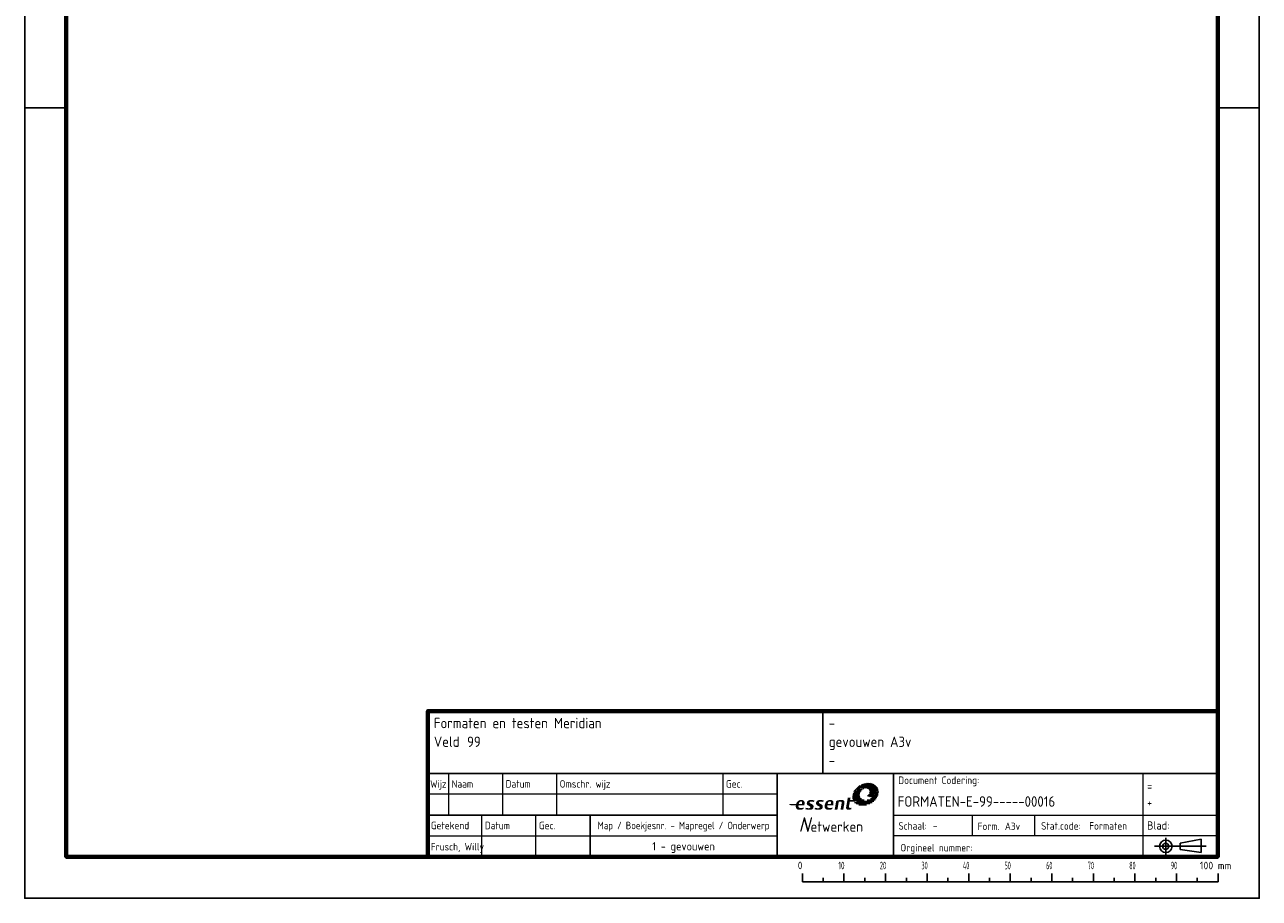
# Paper-space layout 'A3v' of a CAD drawing. Extents: x 0 to 297, y 0 to 420.
# Tile 1 of 2: x 0 to 297, y 0 to 210. Entities that reach past the tile are written whole.
import ezdxf
from ezdxf.enums import TextEntityAlignment as Align

# ---------------------------------------------------------------- set-up
doc = ezdxf.new("R2010")
doc.units = 0
doc.header["$LTSCALE"] = 3
doc.layers.get('0').update_dxf_attribs({"linetype": 'CONTINUOUS', "lineweight": 18})
doc.layers.add('IBZ_Kader', color=7, linetype='CONTINUOUS', lineweight=18)
doc.layers.add('IBZ_Viewport', color=7, linetype='CONTINUOUS', lineweight=18, plot=False)
doc.styles.add('Essent', font='isocpEssent.shx')
doc.styles.add('ISO', font='isocpEssent.shx')

# ---------------------------------------------------------------- blocks, each defined once
blk = doc.blocks.new('A3v')
at = {"layer": 'IBZ_Kader', "color": 7, "lineweight": 25}
for p, q in [((10, 190), (0, 190)), ((287, 190), (297, 190))]:
    blk.add_line(p, q, dxfattribs=at)
at = {"layer": 'IBZ_Kader', "color": 7, "linetype": 'Continuous', "lineweight": 25}
for p, q in [((187.09, 3.94), (187.09, 5.94)), ((187.09, 3.94), (187.09, 5.94)), ((187.09, 3.94), (287.09, 3.94)), ((192.09, 3.94), (192.09, 4.94)), ((192.09, 3.94), (192.09, 4.94)), ((197.09, 3.94), (197.09, 5.94)), ((202.09, 3.94), (202.09, 4.94)), ((207.09, 3.94), (207.09, 5.94)), ((212.09, 3.94), (212.09, 4.94)), ((217.09, 3.94), (217.09, 5.94)), ((222.09, 3.94), (222.09, 4.94)), ((227.09, 3.94), (227.09, 5.94)), ((232.09, 3.94), (232.09, 4.94)), ((237.09, 3.94), (237.09, 5.94)), ((242.09, 3.94), (242.09, 4.94)), ((247.09, 3.94), (247.09, 5.94)), ((252.09, 3.94), (252.09, 4.94)), ((257.09, 3.94), (257.09, 5.94)), ((262.09, 3.94), (262.09, 4.94)), ((267.09, 3.94), (267.09, 5.94)), ((272.09, 3.94), (272.09, 4.94)), ((277.09, 3.94), (277.09, 5.94)), ((282.09, 3.94), (282.09, 4.94)), ((287.09, 3.94), (287.09, 5.94))]:
    blk.add_line(p, q, dxfattribs=at)
at = {"layer": 'IBZ_Kader', "color": 7, "lineweight": 25}
blk.add_lwpolyline([(0, 420), (0, 0), (297, 0), (297, 420)], close=True, dxfattribs=at)
at = {"layer": 'IBZ_Kader', "color": 7, "linetype": 'Continuous', "lineweight": 70}
blk.add_lwpolyline([(10, 400), (287, 400), (287, 45), (97, 45), (97, 10), (10, 10)], close=True, dxfattribs=at)
at = {"layer": 'IBZ_Viewport'}
blk.add_lwpolyline([(10, 10), (10, 400), (287, 400), (287, 45), (97, 45), (97, 10)], close=True, dxfattribs=at)
at = {"layer": 'IBZ_Kader', "color": 7, "lineweight": 18, "style": 'ISO'}
blk.add_text('0', height=1.8, dxfattribs=at).set_placement((187.08, 6.99), align=Align.RIGHT)
at = {"layer": 'IBZ_Kader', "color": 7, "linetype": 'Continuous', "lineweight": 18, "style": 'ISO'}
for s, width, p, p2 in [('10', 0.800458, (195.72, 6.98), (197.23, 6.98)), ('20', 0.672465, (205.72, 6.98), (207.23, 6.98)), ('30', 0.672465, (215.72, 6.98), (217.23, 6.98)), ('40', 0.622682, (225.72, 6.98), (227.23, 6.98)), ('50', 0.672465, (235.72, 6.98), (237.23, 6.98)), ('60', 0.672465, (245.72, 6.98), (247.23, 6.98)), ('70', 0.672465, (255.72, 6.98), (257.23, 6.98)), ('80', 0.672465, (265.72, 6.98), (267.23, 6.98)), ('90', 0.670592, (275.72, 6.98), (277.23, 6.98)), ('100 mm', 1.054738, (282.69, 6.98), (290.26, 6.98))]:
    blk.add_text(s, height=1.8, dxfattribs=dict(at, width=width)).set_placement(p, p2, align=Align.FIT)
blk.add_attdef('PLOTDATUM', (152.4, 401.34), '', height=2, dxfattribs=at)
blk = doc.blocks.new('OH')
at = {"layer": 'IBZ_Kader'}
h = blk.add_hatch(dxfattribs=at)
h.set_pattern_fill('ANSI31', color=130, scale=2.45035, angle=315, style=0)
h.set_pattern_definition([(0, (-92.34487, 14.47767), (1e-16, 0.306294), [])])
h.paths.add_polyline_path([(-85.92, 12.35), (-85.81, 12.33), (-85.69, 12.32), (-85.57, 12.31), (-85.45, 12.31), (-85.34, 12.31), (-85.23, 12.32), (-85.12, 12.33), (-85.01, 12.34), (-84.9, 12.35), (-84.79, 12.37), (-84.68, 12.39), (-84.58, 12.42), (-84.47, 12.44), (-84.36, 12.47), (-84.26, 12.51), (-84.15, 12.54), (-84.05, 12.58), (-83.95, 12.62), (-83.85, 12.66), (-83.74, 12.71), (-83.65, 12.76), (-83.55, 12.81), (-83.45, 12.86), (-83.36, 12.92), (-83.26, 12.98), (-83.17, 13.04), (-83.08, 13.1), (-83, 13.16), (-82.91, 13.23), (-82.83, 13.3), (-82.74, 13.37), (-82.66, 13.44), (-82.59, 13.51), (-82.51, 13.59), (-82.44, 13.67), (-82.37, 13.75), (-82.3, 13.83), (-82.24, 13.91), (-82.17, 13.99), (-82.11, 14.08), (-82.06, 14.16), (-82, 14.25), (-81.95, 14.34), (-81.9, 14.43), (-81.86, 14.52), (-81.82, 14.62), (-81.78, 14.71), (-81.75, 14.8), (-81.72, 14.9), (-81.69, 15), (-81.65, 15.18), (-81.64, 15.34), (-81.66, 15.47), (-81.7, 15.58), (-81.75, 15.67), (-81.81, 15.74), (-81.87, 15.79), (-81.94, 15.82), (-82, 15.85), (-82.05, 15.86), (-82.08, 15.87), (-82.09, 15.87), (-82.14, 15.74), (-82.18, 15.61), (-82.24, 15.49), (-82.29, 15.37), (-82.35, 15.26), (-82.4, 15.15), (-82.47, 15.04), (-82.53, 14.94), (-82.6, 14.84), (-82.66, 14.75), (-82.74, 14.66), (-82.81, 14.57), (-82.88, 14.49), (-82.96, 14.41), (-83.03, 14.33), (-83.11, 14.26), (-83.2, 14.19), (-83.29, 14.12), (-83.39, 14.05), (-83.49, 13.99), (-83.59, 13.93), (-83.69, 13.88), (-83.8, 13.83), (-83.91, 13.79), (-84.02, 13.75), (-84.13, 13.71), (-84.25, 13.69), (-84.36, 13.66), (-84.48, 13.65), (-84.6, 13.64), (-84.71, 13.64), (-84.84, 13.64), (-84.95, 13.65), (-85.07, 13.67), (-85.18, 13.69), (-85.28, 13.72), (-85.38, 13.76), (-85.48, 13.8), (-85.56, 13.85), (-85.65, 13.91), (-85.73, 13.97), (-85.8, 14.03), (-85.86, 14.1), (-85.92, 14.17), (-85.97, 14.25), (-86.02, 14.33), (-86.06, 14.42), (-86.09, 14.51), (-86.11, 14.6), (-86.13, 14.7), (-86.14, 14.8), (-86.14, 14.9), (-86.13, 15.01), (-86.12, 15.11), (-86.09, 15.22), (-86.06, 15.33), (-86.02, 15.43), (-85.97, 15.54), (-85.92, 15.64), (-85.86, 15.74), (-85.79, 15.83), (-85.72, 15.92), (-85.64, 16.01), (-85.56, 16.1), (-85.47, 16.18), (-85.38, 16.26), (-85.28, 16.33), (-85.18, 16.4), (-85.08, 16.47), (-85.16, 16.46), (-85.26, 16.45), (-85.35, 16.44), (-85.45, 16.42), (-85.55, 16.41), (-85.66, 16.39), (-85.77, 16.37), (-85.87, 16.35), (-85.98, 16.32), (-86.09, 16.29), (-86.21, 16.26), (-86.32, 16.23), (-86.43, 16.19), (-86.54, 16.15), (-86.64, 16.11), (-86.75, 16.07), (-86.85, 16.02), (-86.95, 15.96), (-87.05, 15.91), (-87.15, 15.84), (-87.24, 15.78), (-87.32, 15.71), (-87.4, 15.64), (-87.48, 15.56), (-87.55, 15.48), (-87.61, 15.39), (-87.66, 15.3), (-87.71, 15.21), (-87.75, 15.1), (-87.79, 15), (-87.81, 14.89), (-87.83, 14.78), (-87.85, 14.68), (-87.86, 14.57), (-87.87, 14.47), (-87.87, 14.37), (-87.87, 14.27), (-87.86, 14.17), (-87.85, 14.07), (-87.83, 13.98), (-87.81, 13.88), (-87.78, 13.79), (-87.75, 13.7), (-87.72, 13.62), (-87.7, 13.58), (-86.77, 13.58), (-86.79, 13.45), (-86.86, 13.4), (-86.95, 13.35), (-87.05, 13.31), (-87.17, 13.28), (-87.3, 13.26), (-87.45, 13.24), (-87.5, 13.24), (-87.48, 13.21), (-87.43, 13.14), (-87.36, 13.07), (-87.3, 13), (-87.23, 12.93), (-87.16, 12.87), (-87.08, 12.81), (-87, 12.75), (-86.92, 12.7), (-86.83, 12.65), (-86.74, 12.6), (-86.65, 12.55), (-86.55, 12.51), (-86.46, 12.48), (-86.35, 12.44), (-86.25, 12.41), (-86.14, 12.39), (-86.03, 12.36)])
h = blk.add_hatch(dxfattribs=at)
h.set_pattern_fill('ANSI31', color=142, scale=1.905828, style=0)
h.set_pattern_definition([(45, (-92.34487, 14.47767), (-0.168453, 0.168453), [])])
h.paths.add_polyline_path([(-83.79, 17.67), (-83.91, 17.67), (-84.03, 17.68), (-84.14, 17.67), (-84.25, 17.67), (-84.36, 17.66), (-84.47, 17.65), (-84.58, 17.63), (-84.68, 17.62), (-84.79, 17.6), (-84.9, 17.57), (-85.01, 17.54), (-85.11, 17.52), (-85.22, 17.48), (-85.32, 17.45), (-85.43, 17.41), (-85.53, 17.37), (-85.63, 17.33), (-85.73, 17.28), (-85.83, 17.23), (-85.93, 17.18), (-86.02, 17.13), (-86.12, 17.07), (-86.21, 17.01), (-86.3, 16.95), (-86.39, 16.89), (-86.48, 16.83), (-86.57, 16.76), (-86.65, 16.69), (-86.73, 16.62), (-86.81, 16.55), (-86.89, 16.48), (-86.96, 16.4), (-87.04, 16.33), (-87.11, 16.25), (-87.17, 16.17), (-87.24, 16.08), (-87.3, 16), (-87.36, 15.92), (-87.42, 15.83), (-87.47, 15.74), (-87.52, 15.65), (-87.57, 15.56), (-87.61, 15.47), (-87.66, 15.38), (-87.69, 15.29), (-87.73, 15.19), (-87.76, 15.1), (-87.79, 15), (-87.75, 15.1), (-87.71, 15.21), (-87.66, 15.3), (-87.61, 15.39), (-87.55, 15.48), (-87.48, 15.56), (-87.4, 15.64), (-87.32, 15.71), (-87.24, 15.78), (-87.15, 15.84), (-87.05, 15.91), (-86.95, 15.96), (-86.85, 16.02), (-86.75, 16.07), (-86.64, 16.11), (-86.54, 16.15), (-86.43, 16.19), (-86.32, 16.23), (-86.21, 16.26), (-86.09, 16.29), (-85.98, 16.32), (-85.87, 16.35), (-85.77, 16.37), (-85.66, 16.39), (-85.55, 16.41), (-85.45, 16.42), (-85.35, 16.44), (-85.26, 16.45), (-85.16, 16.46), (-85.08, 16.47), (-85, 16.47), (-84.92, 16.47), (-84.84, 16.47), (-84.77, 16.47), (-84.69, 16.46), (-84.61, 16.45), (-84.53, 16.44), (-84.46, 16.42), (-84.38, 16.41), (-84.31, 16.38), (-84.24, 16.36), (-84.17, 16.33), (-84.11, 16.3), (-84.05, 16.26), (-83.99, 16.22), (-83.94, 16.18), (-83.9, 16.13), (-83.85, 16.08), (-83.82, 16.03), (-83.79, 15.97), (-83.76, 15.9), (-83.75, 15.84), (-83.74, 15.77), (-83.73, 15.69), (-83.74, 15.61), (-83.75, 15.53), (-83.77, 15.44), (-83.8, 15.35), (-83.84, 15.25), (-83.89, 15.15), (-83.95, 15.04), (-84.02, 14.93), (-84.1, 14.81), (-84.19, 14.69), (-84.29, 14.57), (-84.28, 14.56), (-84.23, 14.54), (-84.16, 14.51), (-84.06, 14.48), (-83.93, 14.44), (-83.79, 14.4), (-83.64, 14.36), (-83.47, 14.32), (-83.3, 14.29), (-83.11, 14.26), (-83.03, 14.33), (-82.96, 14.41), (-82.88, 14.49), (-82.81, 14.57), (-82.74, 14.66), (-82.66, 14.75), (-82.6, 14.84), (-82.53, 14.94), (-82.47, 15.04), (-82.4, 15.15), (-82.35, 15.26), (-82.29, 15.37), (-82.24, 15.49), (-82.18, 15.61), (-82.14, 15.74), (-82.09, 15.87), (-82.05, 15.86), (-82, 15.85), (-81.94, 15.82), (-81.87, 15.79), (-81.81, 15.74), (-81.75, 15.67), (-81.7, 15.58), (-81.66, 15.47), (-81.64, 15.34), (-81.65, 15.18), (-81.69, 15), (-81.66, 15.1), (-81.64, 15.21), (-81.63, 15.32), (-81.61, 15.42), (-81.61, 15.52), (-81.61, 15.62), (-81.61, 15.72), (-81.62, 15.82), (-81.63, 15.92), (-81.65, 16.02), (-81.67, 16.11), (-81.69, 16.2), (-81.72, 16.29), (-81.76, 16.38), (-81.8, 16.46), (-81.84, 16.55), (-81.89, 16.63), (-81.94, 16.71), (-81.99, 16.78), (-82.05, 16.85), (-82.11, 16.93), (-82.18, 16.99), (-82.25, 17.06), (-82.32, 17.12), (-82.4, 17.18), (-82.48, 17.24), (-82.56, 17.29), (-82.64, 17.34), (-82.73, 17.39), (-82.83, 17.43), (-82.92, 17.47), (-83.02, 17.51), (-83.12, 17.55), (-83.23, 17.58), (-83.33, 17.6), (-83.44, 17.62), (-83.55, 17.64), (-83.67, 17.66)])
at = {"layer": 'IBZ_Kader', "lineweight": 18}
h = blk.add_hatch(color=7, dxfattribs=at)
h.paths.add_polyline_path([(-99.47, 12.34), (-99.43, 12.51), (-99.41, 12.66), (-99.39, 12.8), (-99.39, 12.91), (-99.39, 13.01), (-99.42, 13.14), (-99.46, 13.25), (-99.52, 13.35), (-99.59, 13.44), (-99.68, 13.5), (-99.78, 13.56), (-99.9, 13.6), (-100.03, 13.62), (-100.18, 13.63), (-100.3, 13.62), (-100.42, 13.61), (-100.54, 13.58), (-100.64, 13.54), (-100.75, 13.5), (-100.84, 13.44), (-100.94, 13.38), (-101.02, 13.31), (-101.1, 13.22), (-101.18, 13.13), (-101.24, 13.04), (-101.3, 12.93), (-101.36, 12.82), (-101.4, 12.69), (-103.07, 12.69), (-103.09, 12.56), (-103.03, 12.5), (-102.94, 12.45), (-102.83, 12.41), (-102.7, 12.38), (-102.55, 12.36), (-102.37, 12.34), (-102.18, 12.34), (-102.07, 12.34), (-101.92, 12.34), (-101.76, 12.34), (-101.6, 12.34), (-101.48, 12.34), (-101.5, 12.21), (-101.5, 12.08), (-101.49, 11.97), (-101.47, 11.86), (-101.44, 11.76), (-101.4, 11.67), (-101.35, 11.59), (-101.29, 11.52), (-101.22, 11.46), (-101.14, 11.4), (-101.04, 11.36), (-100.94, 11.33), (-100.83, 11.3), (-100.71, 11.29), (-100.57, 11.28), (-100.43, 11.29), (-100.29, 11.3), (-100.17, 11.32), (-100.05, 11.34), (-99.93, 11.38), (-99.8, 11.42), (-99.67, 11.46), (-99.61, 11.79), (-99.81, 11.74), (-99.98, 11.72), (-100.12, 11.7), (-100.25, 11.7), (-100.39, 11.7), (-100.52, 11.72), (-100.62, 11.75), (-100.71, 11.79), (-100.78, 11.84), (-100.83, 11.91), (-100.86, 12), (-100.87, 12.09), (-100.87, 12.21), (-100.85, 12.34)])
h.paths.add_polyline_path([(-100.25, 13.29), (-100.13, 13.27), (-100.04, 13.23), (-99.99, 13.15), (-99.97, 13.04), (-99.97, 12.89), (-100.01, 12.69), (-100.79, 12.69), (-100.75, 12.85), (-100.69, 12.99), (-100.63, 13.1), (-100.55, 13.18), (-100.46, 13.24), (-100.36, 13.27)], flags=16)
for points in [[(-97.12, 13.16), (-97.27, 13.2), (-97.43, 13.24), (-97.59, 13.26), (-97.74, 13.27), (-97.92, 13.25), (-98.05, 13.2), (-98.13, 13.12), (-98.17, 13.02), (-98.15, 12.93), (-98.08, 12.85), (-97.93, 12.77), (-97.62, 12.61), (-97.49, 12.54), (-97.38, 12.45), (-97.31, 12.36), (-97.26, 12.25), (-97.24, 12.13), (-97.24, 12), (-97.26, 11.9), (-97.28, 11.8), (-97.31, 11.71), (-97.35, 11.63), (-97.4, 11.56), (-97.46, 11.5), (-97.54, 11.44), (-97.63, 11.39), (-97.73, 11.35), (-97.85, 11.32), (-97.98, 11.3), (-98.13, 11.28), (-98.3, 11.28), (-98.42, 11.28), (-98.55, 11.29), (-98.68, 11.31), (-98.83, 11.33), (-99, 11.37), (-99.18, 11.41), (-99.11, 11.76), (-98.94, 11.72), (-98.79, 11.69), (-98.65, 11.66), (-98.52, 11.65), (-98.39, 11.64), (-98.2, 11.66), (-98.08, 11.7), (-98, 11.78), (-97.97, 11.89), (-97.97, 11.96), (-98.02, 12.04), (-98.12, 12.11), (-98.45, 12.28), (-98.59, 12.36), (-98.7, 12.45), (-98.78, 12.56), (-98.83, 12.67), (-98.85, 12.8), (-98.84, 12.93), (-98.83, 13.04), (-98.79, 13.14), (-98.75, 13.23), (-98.69, 13.31), (-98.62, 13.38), (-98.53, 13.44), (-98.44, 13.5), (-98.33, 13.55), (-98.21, 13.58), (-98.08, 13.61), (-97.94, 13.62), (-97.79, 13.63), (-97.67, 13.62), (-97.55, 13.61), (-97.41, 13.59), (-97.25, 13.56), (-97.04, 13.51)], [(-94.89, 13.16), (-95.04, 13.2), (-95.21, 13.24), (-95.36, 13.26), (-95.51, 13.27), (-95.7, 13.25), (-95.82, 13.2), (-95.9, 13.12), (-95.94, 13.02), (-95.93, 12.93), (-95.85, 12.85), (-95.71, 12.77), (-95.39, 12.61), (-95.26, 12.54), (-95.16, 12.45), (-95.08, 12.36), (-95.03, 12.25), (-95.01, 12.13), (-95.02, 12), (-95.03, 11.9), (-95.05, 11.8), (-95.08, 11.71), (-95.12, 11.63), (-95.17, 11.56), (-95.24, 11.5), (-95.31, 11.44), (-95.4, 11.39), (-95.5, 11.35), (-95.62, 11.32), (-95.75, 11.3), (-95.9, 11.28), (-96.07, 11.28), (-96.19, 11.28), (-96.32, 11.29), (-96.46, 11.31), (-96.6, 11.33), (-96.77, 11.37), (-96.95, 11.41), (-96.88, 11.76), (-96.71, 11.72), (-96.56, 11.69), (-96.42, 11.66), (-96.29, 11.65), (-96.16, 11.64), (-95.98, 11.66), (-95.85, 11.7), (-95.77, 11.78), (-95.74, 11.89), (-95.75, 11.96), (-95.79, 12.04), (-95.89, 12.11), (-96.22, 12.28), (-96.36, 12.36), (-96.47, 12.45), (-96.55, 12.56), (-96.6, 12.67), (-96.62, 12.8), (-96.62, 12.93), (-96.6, 13.04), (-96.56, 13.14), (-96.52, 13.23), (-96.46, 13.31), (-96.39, 13.38), (-96.3, 13.44), (-96.21, 13.5), (-96.1, 13.55), (-95.98, 13.58), (-95.85, 13.61), (-95.72, 13.62), (-95.57, 13.63), (-95.44, 13.62), (-95.32, 13.61), (-95.18, 13.59), (-95.02, 13.56), (-94.82, 13.51)], [(-90.64, 13.63), (-90.49, 13.63), (-90.35, 13.62), (-90.23, 13.6), (-90.12, 13.57), (-90.03, 13.53), (-89.96, 13.49), (-89.9, 13.43), (-89.86, 13.36), (-89.82, 13.27), (-89.81, 13.17), (-89.8, 13.06), (-89.81, 12.94), (-89.83, 12.79), (-90.09, 11.33), (-90.73, 11.33), (-90.48, 12.74), (-90.46, 12.9), (-90.46, 13.04), (-90.5, 13.14), (-90.56, 13.22), (-90.67, 13.26), (-90.81, 13.27), (-90.94, 13.27), (-91.06, 13.25), (-91.16, 13.23), (-91.5, 11.33), (-92.14, 11.33), (-91.77, 13.39), (-91.69, 13.42), (-91.6, 13.46), (-91.49, 13.5), (-91.37, 13.53), (-91.24, 13.56), (-91.1, 13.59), (-90.95, 13.61), (-90.8, 13.63)], [(-86.79, 13.45), (-86.86, 13.4), (-86.95, 13.35), (-87.05, 13.31), (-87.17, 13.28), (-87.3, 13.26), (-87.45, 13.24), (-87.61, 13.23), (-87.78, 13.23), (-87.96, 13.23), (-88.16, 13.23), (-88.34, 13.23), (-88.46, 13.23), (-88.51, 13.23), (-88.72, 12.07), (-88.73, 11.91), (-88.69, 11.8), (-88.59, 11.75), (-88.43, 11.73), (-88.34, 11.73), (-88.25, 11.74), (-88.12, 11.76), (-88.19, 11.41), (-88.41, 11.35), (-88.58, 11.32), (-88.7, 11.3), (-88.81, 11.29), (-88.95, 11.3), (-89.07, 11.31), (-89.17, 11.34), (-89.25, 11.39), (-89.31, 11.45), (-89.35, 11.52), (-89.38, 11.61), (-89.39, 11.71), (-89.39, 11.83), (-89.37, 11.98), (-88.98, 14.2), (-88.34, 14.19), (-88.45, 13.58), (-86.77, 13.58)]]:
    blk.add_hatch(color=7, dxfattribs=at).paths.add_polyline_path(points)
h = blk.add_hatch(color=7, dxfattribs=at)
h.paths.add_polyline_path([(-92.73, 11.46), (-92.86, 11.42), (-92.98, 11.38), (-93.1, 11.34), (-93.22, 11.32), (-93.35, 11.3), (-93.48, 11.29), (-93.63, 11.28), (-93.76, 11.29), (-93.88, 11.3), (-93.99, 11.32), (-94.09, 11.36), (-94.18, 11.4), (-94.26, 11.45), (-94.33, 11.51), (-94.39, 11.57), (-94.45, 11.65), (-94.49, 11.73), (-94.52, 11.83), (-94.54, 11.93), (-94.55, 12.04), (-94.56, 12.15), (-94.55, 12.28), (-94.53, 12.41), (-94.5, 12.54), (-94.47, 12.67), (-94.43, 12.78), (-94.38, 12.89), (-94.32, 13), (-94.26, 13.09), (-94.2, 13.18), (-94.12, 13.26), (-94.04, 13.34), (-93.96, 13.4), (-93.87, 13.46), (-93.78, 13.51), (-93.68, 13.55), (-93.57, 13.58), (-93.47, 13.61), (-93.35, 13.62), (-93.24, 13.63), (-93.09, 13.62), (-92.96, 13.6), (-92.84, 13.56), (-92.73, 13.5), (-92.64, 13.44), (-92.57, 13.35), (-92.51, 13.25), (-92.47, 13.14), (-92.45, 13.01), (-92.44, 12.91), (-92.45, 12.8), (-92.46, 12.66), (-92.49, 12.51), (-92.53, 12.34), (-93.91, 12.34), (-93.93, 12.21), (-93.93, 12.09), (-93.91, 12), (-93.88, 11.91), (-93.83, 11.84), (-93.77, 11.79), (-93.68, 11.75), (-93.57, 11.72), (-93.45, 11.7), (-93.3, 11.7), (-93.17, 11.7), (-93.03, 11.72), (-92.87, 11.74), (-92.67, 11.79)])
h.paths.add_polyline_path([(-93.07, 12.69), (-93.03, 12.89), (-93.02, 13.04), (-93.04, 13.15), (-93.1, 13.23), (-93.18, 13.27), (-93.3, 13.29), (-93.42, 13.27), (-93.52, 13.24), (-93.61, 13.18), (-93.68, 13.1), (-93.75, 12.99), (-93.8, 12.85), (-93.85, 12.69)], flags=16)
at = {"layer": 'IBZ_Kader', "color": 7, "lineweight": 25}
for p, q in [((-95, 35), (-95, 20)), ((-190, 20), (0, 20)), ((-106, 0), (-106, 20)), ((-106, 10), (-190, 10)), ((-151, 10), (-151, 0))]:
    blk.add_line(p, q, dxfattribs=at)
at = {"layer": 'IBZ_Kader', "color": 7, "lineweight": 18}
for p, q in [((-185, 10), (-185, 20)), ((-172, 10), (-172, 20)), ((-159, 10), (-159, 20)), ((-119, 10), (-119, 20)), ((-106, 15), (-190, 15)), ((-177, 0), (-177, 10)), ((-164, 0), (-164, 10)), ((-190, 5), (-106, 5))]:
    blk.add_line(p, q, dxfattribs=at)
at = {"layer": 'IBZ_Kader'}
for p, q in [((-106, 10), (-106, 20)), ((-78, 0), (-78, 20))]:
    blk.add_line(p, q, dxfattribs=at)
at = {"layer": 'IBZ_Kader', "color": 7, "linetype": 'Continuous', "lineweight": 25}
for p, q in [((-78, 20), (-78, 0)), ((-12.5, 4.5), (-12.5, 0.5)), ((-9, 3.25), (-4, 4.25)), ((-9, 1.75), (-9, 3.25)), ((-4, 4.25), (-4, 1)), ((-15.25, 2.5), (-2.75, 2.5)), ((-4, 1), (-9, 1.75))]:
    blk.add_line(p, q, dxfattribs=at)
at = {"layer": 'IBZ_Kader', "color": 7, "linetype": 'Continuous', "lineweight": 18}
for p, q in [((-18, 20), (-18, 0)), ((-78, 10), (0, 10)), ((-58.99, 5), (-58.99, 10)), ((-44.01, 5), (-44.01, 10)), ((0, 5), (-78, 5))]:
    blk.add_line(p, q, dxfattribs=at)
at = {"layer": 'IBZ_Kader', "color": 7, "lineweight": 70}
blk.add_lwpolyline([(-190, 0), (0, 0), (0, 35), (-190, 35)], close=True, dxfattribs=at)
at = {"layer": 'IBZ_Kader', "color": 7, "linetype": 'Continuous', "lineweight": 18, "const_width": 0.0163}
for points in [[(-87.79, 15), (-87.76, 15.1), (-87.73, 15.19), (-87.69, 15.29), (-87.66, 15.38), (-87.61, 15.47), (-87.57, 15.56), (-87.52, 15.65), (-87.47, 15.74), (-87.42, 15.83), (-87.36, 15.92), (-87.3, 16), (-87.24, 16.08), (-87.17, 16.17), (-87.11, 16.25), (-87.04, 16.33), (-86.96, 16.4), (-86.89, 16.48), (-86.81, 16.55), (-86.73, 16.62), (-86.65, 16.69), (-86.57, 16.76), (-86.48, 16.83), (-86.39, 16.89), (-86.3, 16.95), (-86.21, 17.01), (-86.12, 17.07), (-86.02, 17.13), (-85.93, 17.18), (-85.83, 17.23), (-85.73, 17.28), (-85.63, 17.33), (-85.53, 17.37), (-85.43, 17.41), (-85.32, 17.45), (-85.22, 17.48), (-85.11, 17.52), (-85.01, 17.54), (-84.9, 17.57), (-84.79, 17.6), (-84.68, 17.62), (-84.58, 17.63), (-84.47, 17.65), (-84.36, 17.66), (-84.25, 17.67), (-84.14, 17.67), (-84.03, 17.68), (-84.03, 17.68), (-83.91, 17.67), (-83.79, 17.67), (-83.67, 17.66), (-83.55, 17.64), (-83.44, 17.62), (-83.33, 17.6), (-83.23, 17.58), (-83.12, 17.55), (-83.02, 17.51), (-82.92, 17.47), (-82.83, 17.43), (-82.73, 17.39), (-82.64, 17.34), (-82.56, 17.29), (-82.48, 17.24), (-82.4, 17.18), (-82.32, 17.12), (-82.25, 17.06), (-82.18, 16.99), (-82.11, 16.93), (-82.05, 16.85), (-81.99, 16.78), (-81.94, 16.71), (-81.89, 16.63), (-81.84, 16.55), (-81.8, 16.46), (-81.76, 16.38), (-81.72, 16.29), (-81.69, 16.2), (-81.67, 16.11), (-81.65, 16.02), (-81.63, 15.92), (-81.62, 15.82), (-81.61, 15.72), (-81.61, 15.62), (-81.61, 15.52), (-81.61, 15.42), (-81.63, 15.32), (-81.64, 15.21), (-81.66, 15.1), (-81.69, 15), (-81.69, 15), (-81.72, 14.9), (-81.75, 14.8), (-81.78, 14.71), (-81.82, 14.62), (-81.86, 14.52), (-81.9, 14.43), (-81.95, 14.34), (-82, 14.25), (-82.06, 14.16), (-82.11, 14.08), (-82.17, 13.99), (-82.24, 13.91), (-82.3, 13.83), (-82.37, 13.75), (-82.44, 13.67), (-82.51, 13.59), (-82.59, 13.51), (-82.66, 13.44), (-82.74, 13.37), (-82.83, 13.3), (-82.91, 13.23), (-83, 13.16), (-83.08, 13.1), (-83.17, 13.04), (-83.26, 12.98), (-83.36, 12.92), (-83.45, 12.86), (-83.55, 12.81), (-83.65, 12.76), (-83.74, 12.71), (-83.85, 12.66), (-83.95, 12.62), (-84.05, 12.58), (-84.15, 12.54), (-84.26, 12.51), (-84.36, 12.47), (-84.47, 12.44), (-84.58, 12.42), (-84.68, 12.39), (-84.79, 12.37), (-84.9, 12.35), (-85.01, 12.34), (-85.12, 12.33), (-85.23, 12.32), (-85.34, 12.31), (-85.45, 12.31), (-85.45, 12.31), (-85.57, 12.31), (-85.69, 12.32), (-85.81, 12.33), (-85.92, 12.35), (-86.03, 12.36), (-86.14, 12.39), (-86.25, 12.41), (-86.35, 12.44), (-86.46, 12.48), (-86.55, 12.51), (-86.65, 12.55), (-86.74, 12.6), (-86.83, 12.65), (-86.92, 12.7), (-87, 12.75), (-87.08, 12.81), (-87.16, 12.87), (-87.23, 12.93), (-87.3, 13), (-87.36, 13.07), (-87.43, 13.14), (-87.48, 13.21), (-87.54, 13.29), (-87.59, 13.37), (-87.64, 13.45), (-87.68, 13.53), (-87.72, 13.62), (-87.75, 13.7), (-87.78, 13.79), (-87.81, 13.88), (-87.83, 13.98), (-87.85, 14.07), (-87.86, 14.17), (-87.87, 14.27), (-87.87, 14.37), (-87.87, 14.47), (-87.86, 14.57), (-87.85, 14.68), (-87.83, 14.78), (-87.81, 14.89), (-87.79, 15)], [(-85.45, 12.31), (-85.57, 12.31), (-85.69, 12.32), (-85.81, 12.33), (-85.92, 12.35), (-86.03, 12.36), (-86.14, 12.39), (-86.25, 12.41), (-86.35, 12.44), (-86.46, 12.48), (-86.55, 12.51), (-86.65, 12.55), (-86.74, 12.6), (-86.83, 12.65), (-86.92, 12.7), (-87, 12.75), (-87.08, 12.81), (-87.16, 12.87), (-87.23, 12.93), (-87.3, 13), (-87.36, 13.07), (-87.43, 13.14), (-87.48, 13.21), (-87.54, 13.29), (-87.59, 13.37), (-87.64, 13.45), (-87.68, 13.53), (-87.72, 13.62), (-87.75, 13.7), (-87.78, 13.79), (-87.81, 13.88), (-87.83, 13.98), (-87.85, 14.07), (-87.86, 14.17), (-87.87, 14.27), (-87.87, 14.37), (-87.87, 14.47), (-87.86, 14.57), (-87.85, 14.68), (-87.83, 14.78), (-87.81, 14.89), (-87.79, 15), (-87.79, 15), (-87.75, 15.1), (-87.71, 15.21), (-87.66, 15.3), (-87.61, 15.39), (-87.55, 15.48), (-87.48, 15.56), (-87.4, 15.64), (-87.32, 15.71), (-87.24, 15.78), (-87.15, 15.84), (-87.05, 15.91), (-86.95, 15.96), (-86.85, 16.02), (-86.75, 16.07), (-86.64, 16.11), (-86.54, 16.15), (-86.43, 16.19), (-86.32, 16.23), (-86.21, 16.26), (-86.09, 16.29), (-85.98, 16.32), (-85.87, 16.35), (-85.77, 16.37), (-85.66, 16.39), (-85.55, 16.41), (-85.45, 16.42), (-85.35, 16.44), (-85.26, 16.45), (-85.16, 16.46), (-85.08, 16.47), (-85.18, 16.4), (-85.28, 16.33), (-85.38, 16.26), (-85.47, 16.18), (-85.56, 16.1), (-85.64, 16.01), (-85.72, 15.92), (-85.79, 15.83), (-85.86, 15.74), (-85.92, 15.64), (-85.97, 15.54), (-86.02, 15.43), (-86.06, 15.33), (-86.09, 15.22), (-86.09, 15.22), (-86.12, 15.11), (-86.13, 15.01), (-86.14, 14.9), (-86.14, 14.8), (-86.13, 14.7), (-86.11, 14.6), (-86.09, 14.51), (-86.06, 14.42), (-86.02, 14.33), (-85.97, 14.25), (-85.92, 14.17), (-85.86, 14.1), (-85.8, 14.03), (-85.73, 13.97), (-85.65, 13.91), (-85.56, 13.85), (-85.48, 13.8), (-85.38, 13.76), (-85.28, 13.72), (-85.18, 13.69), (-85.07, 13.67), (-84.95, 13.65), (-84.84, 13.64), (-84.71, 13.64), (-84.6, 13.64), (-84.48, 13.65), (-84.36, 13.66), (-84.25, 13.69), (-84.13, 13.71), (-84.02, 13.75), (-83.91, 13.79), (-83.8, 13.83), (-83.69, 13.88), (-83.59, 13.93), (-83.49, 13.99), (-83.39, 14.05), (-83.29, 14.12), (-83.2, 14.19), (-83.11, 14.26), (-83.03, 14.33), (-82.96, 14.41), (-82.88, 14.49), (-82.81, 14.57), (-82.74, 14.66), (-82.66, 14.75), (-82.6, 14.84), (-82.53, 14.94), (-82.47, 15.04), (-82.4, 15.15), (-82.35, 15.26), (-82.29, 15.37), (-82.24, 15.49), (-82.18, 15.61), (-82.14, 15.74), (-82.09, 15.87), (-82.08, 15.87), (-82.05, 15.86), (-82, 15.85), (-81.94, 15.82), (-81.87, 15.79), (-81.81, 15.74), (-81.75, 15.67), (-81.7, 15.58), (-81.66, 15.47), (-81.64, 15.34), (-81.65, 15.18), (-81.69, 15), (-81.72, 14.9), (-81.75, 14.8), (-81.78, 14.71), (-81.82, 14.62), (-81.86, 14.52), (-81.9, 14.43), (-81.95, 14.34), (-82, 14.25), (-82.06, 14.16), (-82.11, 14.08), (-82.17, 13.99), (-82.24, 13.91), (-82.3, 13.83), (-82.37, 13.75), (-82.44, 13.67), (-82.51, 13.59), (-82.59, 13.51), (-82.66, 13.44), (-82.74, 13.37), (-82.83, 13.3), (-82.91, 13.23), (-83, 13.16), (-83.08, 13.1), (-83.17, 13.04), (-83.26, 12.98), (-83.36, 12.92), (-83.45, 12.86), (-83.55, 12.81), (-83.65, 12.76), (-83.74, 12.71), (-83.85, 12.66), (-83.95, 12.62), (-84.05, 12.58), (-84.15, 12.54), (-84.26, 12.51), (-84.36, 12.47), (-84.47, 12.44), (-84.58, 12.42), (-84.68, 12.39), (-84.79, 12.37), (-84.9, 12.35), (-85.01, 12.34), (-85.12, 12.33), (-85.23, 12.32), (-85.34, 12.31), (-85.45, 12.31)], [(-84.71, 13.64), (-84.6, 13.64), (-84.48, 13.65), (-84.36, 13.66), (-84.25, 13.69), (-84.13, 13.71), (-84.02, 13.75), (-83.91, 13.79), (-83.8, 13.83), (-83.69, 13.88), (-83.59, 13.93), (-83.49, 13.99), (-83.39, 14.05), (-83.29, 14.12), (-83.2, 14.19), (-83.11, 14.26), (-83.3, 14.29), (-83.47, 14.32), (-83.64, 14.36), (-83.79, 14.4), (-83.93, 14.44), (-84.06, 14.48), (-84.16, 14.51), (-84.23, 14.54), (-84.28, 14.56), (-84.29, 14.57), (-84.19, 14.69), (-84.1, 14.81), (-84.02, 14.93), (-83.95, 15.04), (-83.89, 15.15), (-83.84, 15.25), (-83.8, 15.35), (-83.77, 15.44), (-83.75, 15.53), (-83.74, 15.61), (-83.73, 15.69), (-83.74, 15.77), (-83.75, 15.84), (-83.76, 15.9), (-83.79, 15.97), (-83.82, 16.03), (-83.85, 16.08), (-83.9, 16.13), (-83.94, 16.18), (-83.99, 16.22), (-84.05, 16.26), (-84.11, 16.3), (-84.17, 16.33), (-84.24, 16.36), (-84.31, 16.38), (-84.38, 16.41), (-84.46, 16.42), (-84.53, 16.44), (-84.61, 16.45), (-84.69, 16.46), (-84.77, 16.47), (-84.84, 16.47), (-84.92, 16.47), (-85, 16.47), (-85.08, 16.47), (-85.18, 16.4), (-85.28, 16.33), (-85.38, 16.26), (-85.47, 16.18), (-85.56, 16.1), (-85.64, 16.01), (-85.72, 15.92), (-85.79, 15.83), (-85.86, 15.74), (-85.92, 15.64), (-85.97, 15.54), (-86.02, 15.43), (-86.06, 15.33), (-86.09, 15.22), (-86.09, 15.22), (-86.12, 15.11), (-86.13, 15.01), (-86.14, 14.9), (-86.14, 14.8), (-86.13, 14.7), (-86.11, 14.6), (-86.09, 14.51), (-86.06, 14.42), (-86.02, 14.33), (-85.97, 14.25), (-85.92, 14.17), (-85.86, 14.1), (-85.8, 14.03), (-85.73, 13.97), (-85.65, 13.91), (-85.56, 13.85), (-85.48, 13.8), (-85.38, 13.76), (-85.28, 13.72), (-85.18, 13.69), (-85.07, 13.67), (-84.95, 13.65), (-84.84, 13.64)]]:
    blk.add_lwpolyline(points, close=True, dxfattribs=at)
at = {"layer": 'IBZ_Kader', "color": 7, "lineweight": 18, "const_width": 0.0163}
for points in [[(-99.47, 12.34), (-99.43, 12.51), (-99.41, 12.66), (-99.39, 12.8), (-99.39, 12.91), (-99.39, 13.01), (-99.42, 13.14), (-99.46, 13.25), (-99.52, 13.35), (-99.59, 13.44), (-99.68, 13.5), (-99.78, 13.56), (-99.9, 13.6), (-100.03, 13.62), (-100.18, 13.63), (-100.3, 13.62), (-100.42, 13.61), (-100.54, 13.58), (-100.64, 13.54), (-100.75, 13.5), (-100.84, 13.44), (-100.94, 13.38), (-101.02, 13.31), (-101.1, 13.22), (-101.18, 13.13), (-101.24, 13.04), (-101.3, 12.93), (-101.36, 12.82), (-101.4, 12.69), (-101.4, 12.69), (-103.07, 12.69), (-103.09, 12.56), (-103.03, 12.5), (-102.94, 12.45), (-102.83, 12.41), (-102.7, 12.38), (-102.55, 12.36), (-102.37, 12.34), (-102.18, 12.34), (-102.18, 12.34), (-102.07, 12.34), (-101.92, 12.34), (-101.76, 12.34), (-101.6, 12.34), (-101.48, 12.34), (-101.5, 12.21), (-101.5, 12.08), (-101.49, 11.97), (-101.47, 11.86), (-101.44, 11.76), (-101.4, 11.67), (-101.35, 11.59), (-101.29, 11.52), (-101.22, 11.46), (-101.14, 11.4), (-101.04, 11.36), (-100.94, 11.33), (-100.83, 11.3), (-100.71, 11.29), (-100.57, 11.28), (-100.43, 11.29), (-100.29, 11.3), (-100.17, 11.32), (-100.05, 11.34), (-99.93, 11.38), (-99.8, 11.42), (-99.67, 11.46), (-99.61, 11.79), (-99.81, 11.74), (-99.98, 11.72), (-100.12, 11.7), (-100.25, 11.7), (-100.39, 11.7), (-100.52, 11.72), (-100.62, 11.75), (-100.71, 11.79), (-100.78, 11.84), (-100.83, 11.91), (-100.86, 12), (-100.87, 12.09), (-100.87, 12.21), (-100.85, 12.34), (-100.85, 12.34)], [(-100.25, 13.29), (-100.13, 13.27), (-100.04, 13.23), (-99.99, 13.15), (-99.97, 13.04), (-99.97, 12.89), (-100.01, 12.69), (-100.01, 12.69), (-100.79, 12.69), (-100.75, 12.85), (-100.69, 12.99), (-100.63, 13.1), (-100.55, 13.18), (-100.46, 13.24), (-100.36, 13.27)], [(-97.12, 13.16), (-97.27, 13.2), (-97.43, 13.24), (-97.59, 13.26), (-97.74, 13.27), (-97.92, 13.25), (-98.05, 13.2), (-98.13, 13.12), (-98.17, 13.02), (-98.15, 12.93), (-98.08, 12.85), (-97.93, 12.77), (-97.62, 12.61), (-97.49, 12.54), (-97.38, 12.45), (-97.31, 12.36), (-97.26, 12.25), (-97.24, 12.13), (-97.24, 12), (-97.24, 12), (-97.26, 11.9), (-97.28, 11.8), (-97.31, 11.71), (-97.35, 11.63), (-97.4, 11.56), (-97.46, 11.5), (-97.54, 11.44), (-97.63, 11.39), (-97.73, 11.35), (-97.85, 11.32), (-97.98, 11.3), (-98.13, 11.28), (-98.3, 11.28), (-98.42, 11.28), (-98.55, 11.29), (-98.68, 11.31), (-98.83, 11.33), (-99, 11.37), (-99.18, 11.41), (-99.11, 11.76), (-98.94, 11.72), (-98.79, 11.69), (-98.65, 11.66), (-98.52, 11.65), (-98.39, 11.64), (-98.2, 11.66), (-98.08, 11.7), (-98, 11.78), (-97.97, 11.89), (-97.97, 11.96), (-98.02, 12.04), (-98.12, 12.11), (-98.45, 12.28), (-98.59, 12.36), (-98.7, 12.45), (-98.78, 12.56), (-98.83, 12.67), (-98.85, 12.8), (-98.84, 12.93), (-98.83, 13.04), (-98.79, 13.14), (-98.75, 13.23), (-98.69, 13.31), (-98.62, 13.38), (-98.53, 13.44), (-98.44, 13.5), (-98.33, 13.55), (-98.21, 13.58), (-98.08, 13.61), (-97.94, 13.62), (-97.79, 13.63), (-97.67, 13.62), (-97.55, 13.61), (-97.41, 13.59), (-97.25, 13.56), (-97.04, 13.51)], [(-94.89, 13.16), (-95.04, 13.2), (-95.21, 13.24), (-95.36, 13.26), (-95.51, 13.27), (-95.7, 13.25), (-95.82, 13.2), (-95.9, 13.12), (-95.94, 13.02), (-95.93, 12.93), (-95.85, 12.85), (-95.71, 12.77), (-95.39, 12.61), (-95.26, 12.54), (-95.16, 12.45), (-95.08, 12.36), (-95.03, 12.25), (-95.01, 12.13), (-95.02, 12), (-95.02, 12), (-95.03, 11.9), (-95.05, 11.8), (-95.08, 11.71), (-95.12, 11.63), (-95.17, 11.56), (-95.24, 11.5), (-95.31, 11.44), (-95.4, 11.39), (-95.5, 11.35), (-95.62, 11.32), (-95.75, 11.3), (-95.9, 11.28), (-96.07, 11.28), (-96.19, 11.28), (-96.32, 11.29), (-96.46, 11.31), (-96.6, 11.33), (-96.77, 11.37), (-96.95, 11.41), (-96.88, 11.76), (-96.71, 11.72), (-96.56, 11.69), (-96.42, 11.66), (-96.29, 11.65), (-96.16, 11.64), (-95.98, 11.66), (-95.85, 11.7), (-95.77, 11.78), (-95.74, 11.89), (-95.75, 11.96), (-95.79, 12.04), (-95.89, 12.11), (-96.22, 12.28), (-96.36, 12.36), (-96.47, 12.45), (-96.55, 12.56), (-96.6, 12.67), (-96.62, 12.8), (-96.62, 12.93), (-96.6, 13.04), (-96.56, 13.14), (-96.52, 13.23), (-96.46, 13.31), (-96.39, 13.38), (-96.3, 13.44), (-96.21, 13.5), (-96.1, 13.55), (-95.98, 13.58), (-95.85, 13.61), (-95.72, 13.62), (-95.57, 13.63), (-95.44, 13.62), (-95.32, 13.61), (-95.18, 13.59), (-95.02, 13.56), (-94.82, 13.51)], [(-92.73, 11.46), (-92.86, 11.42), (-92.98, 11.38), (-93.1, 11.34), (-93.22, 11.32), (-93.35, 11.3), (-93.48, 11.29), (-93.63, 11.28), (-93.76, 11.29), (-93.88, 11.3), (-93.99, 11.32), (-94.09, 11.36), (-94.18, 11.4), (-94.26, 11.45), (-94.33, 11.51), (-94.39, 11.57), (-94.45, 11.65), (-94.49, 11.73), (-94.52, 11.83), (-94.54, 11.93), (-94.55, 12.04), (-94.56, 12.15), (-94.55, 12.28), (-94.53, 12.41), (-94.5, 12.54), (-94.47, 12.67), (-94.43, 12.78), (-94.38, 12.89), (-94.32, 13), (-94.26, 13.09), (-94.2, 13.18), (-94.12, 13.26), (-94.04, 13.34), (-93.96, 13.4), (-93.87, 13.46), (-93.78, 13.51), (-93.68, 13.55), (-93.57, 13.58), (-93.47, 13.61), (-93.35, 13.62), (-93.24, 13.63), (-93.09, 13.62), (-92.96, 13.6), (-92.84, 13.56), (-92.73, 13.5), (-92.64, 13.44), (-92.57, 13.35), (-92.51, 13.25), (-92.47, 13.14), (-92.45, 13.01), (-92.45, 13.01), (-92.44, 12.91), (-92.45, 12.8), (-92.46, 12.66), (-92.49, 12.51), (-92.53, 12.34), (-93.91, 12.34), (-93.93, 12.21), (-93.93, 12.09), (-93.91, 12), (-93.88, 11.91), (-93.83, 11.84), (-93.77, 11.79), (-93.68, 11.75), (-93.57, 11.72), (-93.45, 11.7), (-93.3, 11.7), (-93.17, 11.7), (-93.03, 11.72), (-92.87, 11.74), (-92.67, 11.79)], [(-93.07, 12.69), (-93.03, 12.89), (-93.02, 13.04), (-93.04, 13.15), (-93.1, 13.23), (-93.18, 13.27), (-93.3, 13.29), (-93.42, 13.27), (-93.52, 13.24), (-93.61, 13.18), (-93.68, 13.1), (-93.75, 12.99), (-93.8, 12.85), (-93.85, 12.69), (-93.85, 12.69)], [(-90.64, 13.63), (-90.49, 13.63), (-90.35, 13.62), (-90.23, 13.6), (-90.12, 13.57), (-90.03, 13.53), (-89.96, 13.49), (-89.9, 13.43), (-89.86, 13.36), (-89.82, 13.27), (-89.81, 13.17), (-89.8, 13.06), (-89.81, 12.94), (-89.83, 12.79), (-89.83, 12.79), (-90.09, 11.33), (-90.73, 11.33), (-90.48, 12.74), (-90.46, 12.9), (-90.46, 13.04), (-90.5, 13.14), (-90.56, 13.22), (-90.67, 13.26), (-90.81, 13.27), (-90.94, 13.27), (-91.06, 13.25), (-91.16, 13.23), (-91.5, 11.33), (-92.14, 11.33), (-91.77, 13.39), (-91.69, 13.42), (-91.6, 13.46), (-91.49, 13.5), (-91.37, 13.53), (-91.24, 13.56), (-91.1, 13.59), (-90.95, 13.61), (-90.8, 13.63)], [(-86.79, 13.45), (-86.86, 13.4), (-86.95, 13.35), (-87.05, 13.31), (-87.17, 13.28), (-87.3, 13.26), (-87.45, 13.24), (-87.61, 13.23), (-87.78, 13.23), (-87.96, 13.23), (-88.16, 13.23), (-88.34, 13.23), (-88.46, 13.23), (-88.51, 13.23), (-88.72, 12.07), (-88.73, 11.91), (-88.69, 11.8), (-88.59, 11.75), (-88.43, 11.73), (-88.34, 11.73), (-88.25, 11.74), (-88.12, 11.76), (-88.19, 11.41), (-88.41, 11.35), (-88.58, 11.32), (-88.7, 11.3), (-88.81, 11.29), (-88.95, 11.3), (-89.07, 11.31), (-89.17, 11.34), (-89.25, 11.39), (-89.31, 11.45), (-89.35, 11.52), (-89.38, 11.61), (-89.39, 11.71), (-89.39, 11.83), (-89.37, 11.98), (-88.98, 14.2), (-88.34, 14.19), (-88.45, 13.58), (-86.77, 13.58)]]:
    blk.add_lwpolyline(points, close=True, dxfattribs=at)
at = {"layer": 'IBZ_Kader', "color": 7, "linetype": 'Continuous', "lineweight": 25}
for radius in [1.5, 0.75]:
    blk.add_circle((-12.5, 2.5), radius, dxfattribs=at)
at = {"layer": 'IBZ_Kader', "style": 'Essent'}
for s, p in [('Veld', (-188.58, 26.4)), ('etwerken', (-97.95, 5.98))]:
    blk.add_text(s, height=2.5, dxfattribs=at).set_placement(p)
at = {"layer": 'IBZ_Kader', "color": 7, "linetype": 'Continuous', "lineweight": 18, "style": 'ISO'}
blk.add_text('Wijz', height=1.8, dxfattribs=at).set_placement((-187.5, 17.5), align=Align.MIDDLE_CENTER)
for s, height, p in [('Naam', 1.8, (-184.3, 17.5)), ('Datum', 1.8, (-171.3, 17.5)), ('Omschr. wijz', 1.8, (-158.3, 17.5)), ('Gec.', 1.8, (-118.3, 17.5)), ('=', 2, (-17, 17)), ('+', 2, (-17, 13)), ('+', 2, (-17, 13)), ('Getekend', 1.8, (-189.3, 7.5)), ('Datum', 1.8, (-176.3, 7.5)), ('Gec.', 1.8, (-163.3, 7.5)), ('Blad:', 2, (-17, 7.5))]:
    blk.add_text(s, height=height, dxfattribs=at).set_placement(p, align=Align.MIDDLE_LEFT)
for s, p in [('Document Codering:', (-76.83, 17.48)), ('Schaal:', (-76.83, 6.5)), ('Form.', (-57.76, 6.41)), ('Stat.code:', (-42.51, 6.5))]:
    blk.add_text(s, height=1.8, dxfattribs=at).set_placement(p)
at = {"layer": 'IBZ_Kader', "color": 7, "linetype": 'Continuous', "lineweight": 70, "style": 'ISO', "oblique": 15}
blk.add_text('N', height=3.5, dxfattribs=at).set_placement((-100.84, 5.95))
at = {"layer": 'IBZ_Kader', "color": 7, "linetype": 'Continuous', "lineweight": 18, "style": 'ISO', "width": 0.95}
blk.add_text('Map / Boekjesnr. - Mapregel / Onderwerp', height=1.8, dxfattribs=at).set_placement((-128.5, 7.5), align=Align.MIDDLE_CENTER)
at = {"layer": 'IBZ_Kader', "color": 7, "linetype": 'Continuous', "lineweight": 18, "style": 'ISO'}
blk.add_text('Orgineel nummer:', height=1.8, dxfattribs=at).set_placement((-67.68, 1.25), align=Align.CENTER)
at = {"layer": 'IBZ_Kader', "color": 7, "linetype": 'Continuous', "lineweight": 25, "style": 'ISO'}
for tag, p, height in [('OBJECT_92_', (-188.58, 30.88), 2.5), ('COMP_NAAM_92_', (-93.58, 30.88), 2.5), ('VELDNR_87_', (-180.59, 26.38), 2.5), ('BLAD_OMSCHR_92_', (-93.58, 26.38), 2.5), ('VELDTYPE_92_', (-188.58, 21.88), 2.5), ('NADERE_OMSCHRIJVING_92_', (-93.58, 21.88), 2.5), ('KENMERK_58_', (-77, 12.02), 2.5), ('ORGNR_37_', (-56.61, 1), 1.8)]:
    blk.add_attdef(tag, p, '', height=height, dxfattribs=at)
at = {"layer": 'IBZ_Kader', "color": 7, "linetype": 'Continuous', "lineweight": 18, "style": 'ISO'}
for tag, p, height in [('INSTCODE_14_', (-15, 16), 1.8), ('NAAM_11_', (-184.3, 11.5), 1.8), ('WIJZIGING_38_', (-158.3, 11.5), 1.8), ('WIJZ_GECONTR_11_', (-118.3, 11.5), 1.8), ('LOCATIE_14_', (-15, 12), 1.8), ('SCHAAL_8.5_', (-68.52, 6.5), 1.8), ('FORM', (-51.22, 6.41), 1.8), ('CODE', (-30.92, 6.5), 1.8), ('BLADNR_9_', (-10.5, 6.5), 2), ('GETDOOR_11_', (-189.3, 1.5), 1.8), ('GECONTR_11_', (-163.3, 1.5), 1.8)]:
    blk.add_attdef(tag, p, '', height=height, dxfattribs=at)
blk.add_attdef('REVISIE', text='', height=1.8, dxfattribs=at).set_placement((-187.5, 11.5), align=Align.CENTER)
at = {"layer": 'IBZ_Kader', "color": 7, "linetype": 'Continuous', "lineweight": 18, "style": 'ISO', "width": 0.95}
for tag, p in [('WIJZDATUM_11.5_', (-171.3, 11.5)), ('DATUM_11.5_', (-176.3, 1.5))]:
    blk.add_attdef(tag, p, '', height=1.8, dxfattribs=at)
at = {"layer": 'IBZ_Kader', "color": 7, "lineweight": 25, "style": 'ISO'}
blk.add_attdef('MAP_43_', text='', height=2, dxfattribs=at).set_placement((-128.5, 1.5), align=Align.CENTER)
at = {"layer": 'IBZ_Kader', "color": 7, "linetype": 'Continuous', "lineweight": 25, "style": 'ISO'}
blk.add_attdef('BESTANDSVORM', text='', height=2.5, dxfattribs=at).set_placement((-91.95, 1.5), align=Align.CENTER)

psp = doc.layouts.new('A3v')

# ---------------------------------------------------------------- block references
psp.add_blockref('A3v', (0, 0))
ref = psp.add_blockref('OH', (287, 10))
ref.add_attrib('NADERE_OMSCHRIJVING_92_', '-', (193.42, 31.88), dxfattribs={"layer": 'IBZ_Kader', "color": 7, "linetype": 'Continuous', "lineweight": 25, "height": 2.5, "style": 'ISO'})
ref.add_attrib('COMP_NAAM_92_', '-', (193.42, 40.88), dxfattribs={"layer": 'IBZ_Kader', "color": 7, "linetype": 'Continuous', "lineweight": 25, "height": 2.5, "style": 'ISO'})
ref.add_attrib('BLAD_OMSCHR_92_', 'gevouwen A3v', (193.42, 36.38), dxfattribs={"layer": 'IBZ_Kader', "color": 7, "linetype": 'Continuous', "lineweight": 25, "height": 2.5, "style": 'ISO'})
ref.add_attrib('MAP_43_', '1 - gevouwen', dxfattribs={"layer": 'IBZ_Kader', "color": 7, "lineweight": 25, "height": 2, "style": 'ISO'}).set_placement((158.5, 11.5), align=Align.CENTER)
ref.add_attrib('GETDOOR_11_', 'Frusch, Willy', (97.7, 11.5), dxfattribs={"layer": 'IBZ_Kader', "color": 7, "linetype": 'Continuous', "lineweight": 18, "height": 1.8, "style": 'ISO'})
ref.add_attrib('OBJECT_92_', 'Formaten en testen Meridian', (98.42, 40.88), dxfattribs={"layer": 'IBZ_Kader', "color": 7, "linetype": 'Continuous', "lineweight": 25, "height": 2.5, "style": 'ISO'})
ref.add_attrib('KENMERK_58_', 'FORMATEN-E-99-----00016', (210, 22.02), dxfattribs={"layer": 'IBZ_Kader', "color": 7, "linetype": 'Continuous', "lineweight": 25, "height": 2.5, "style": 'ISO'})
ref.add_attrib('FORM', 'A3v', (235.78, 16.41), dxfattribs={"layer": 'IBZ_Kader', "color": 7, "linetype": 'Continuous', "lineweight": 18, "height": 1.8, "style": 'ISO'})
ref.add_attrib('SCHAAL_8.5_', '-', (218.48, 16.5), dxfattribs={"layer": 'IBZ_Kader', "color": 7, "linetype": 'Continuous', "lineweight": 18, "height": 1.8, "style": 'ISO'})
ref.add_attrib('CODE', 'Formaten', (256.08, 16.5), dxfattribs={"layer": 'IBZ_Kader', "color": 7, "linetype": 'Continuous', "lineweight": 18, "height": 1.8, "style": 'ISO'})
ref.add_attrib('VELDNR_87_', '99', (106.41, 36.38), dxfattribs={"layer": 'IBZ_Kader', "color": 7, "linetype": 'Continuous', "lineweight": 25, "height": 2.5, "style": 'ISO'})

doc.saveas('drawing.dxf')
